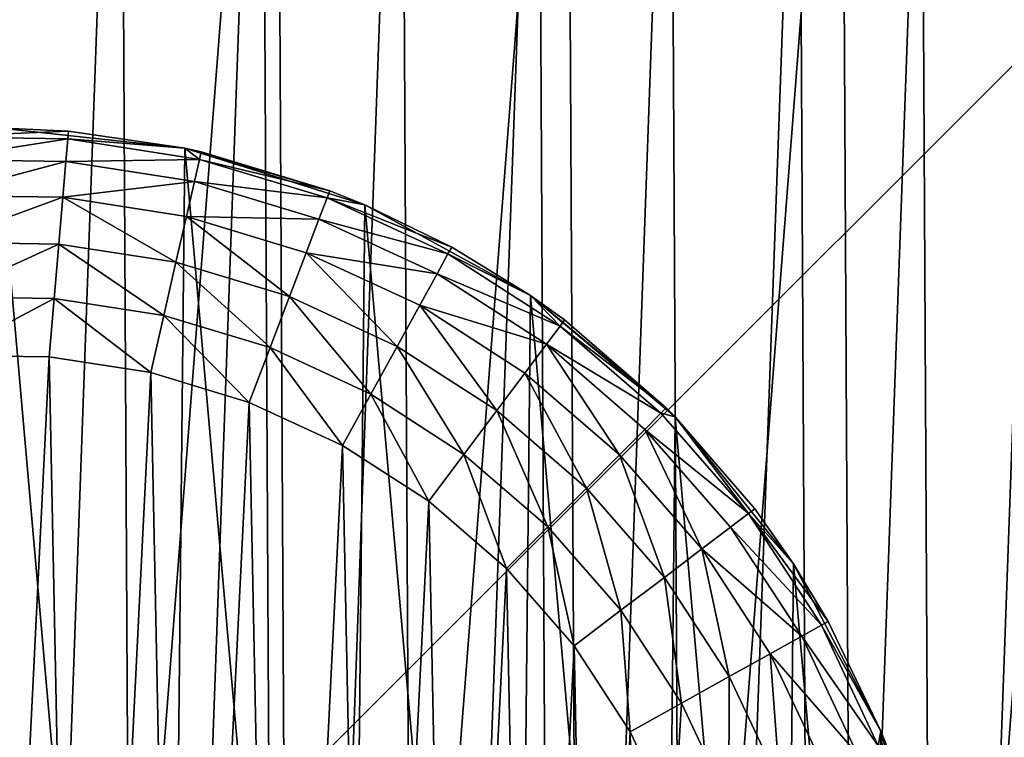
# Model space of a CAD drawing. Header units: millimetres. Extents: x -102 to 98, y 1 to 201.
# Tile 27 of 31: x -1 to 21, y 109 to 125. Entities that reach past the tile are written whole.
import ezdxf

# ---------------------------------------------------------------- set-up
doc = ezdxf.new("R2010")
doc.units = ezdxf.units.MM
doc.header["$LTSCALE"] = 25.4
doc.layers.get('0').update_dxf_attribs({"true_color": 0xff5454})

# ---------------------------------------------------------------- blocks, each defined once
blk = doc.blocks.new('COBA-ANTIQUE-I-9042.STL')
at = {"color": 39, "true_color": 0x42361f}
mesh = blk.add_polyface(dxfattribs=at)
corners = [(98.319, 201, -35.4), (-101.681, 1, -35.4), (-101.681, 201, -35.4), (98.319, 1, -35.4)]
mesh.append_faces([[corners[k] for k in face] for face in [(0, 1, 2), (1, 0, 3)]], dxfattribs={"vtx0": -1, "color": 39})
mesh = blk.add_polyface(dxfattribs=at)
corners = [(98.319, 1, -30), (-101.681, 201, -30), (-101.681, 1, -30), (98.319, 201, -30)]
mesh.append_faces([[corners[k] for k in face] for face in [(0, 1, 2), (1, 0, 3)]], dxfattribs={"vtx0": -1, "color": 39})
at = {"color": 250, "true_color": 0x262626}
mesh = blk.add_polyface(dxfattribs=at)
corners = [(-68.295, 169.696, -46.25), (66.909, 33.833, -46.77), (-68.848, 169.591, -46.77), (67.014, 34.386, -46.25)]
mesh.append_faces([[corners[k] for k in face] for face in [(0, 1, 2), (1, 0, 3)]], dxfattribs={"vtx0": -1, "color": 250})
mesh = blk.add_polyface(dxfattribs=at)
corners = [(3.957, 97.766, -45.4), (67.035, 34.602, -45.849), (-68.295, 169.696, -46.25)]
mesh.append_faces([[corners[k] for k in face] for face in [(0, 1, 2)]], dxfattribs={"color": 250})
mesh = blk.add_polyface(dxfattribs=at)
corners = [(3.957, 97.766, -45.4), (-68.295, 169.696, -46.25), (-4.916, 106.638, -45.4)]
mesh.append_faces([[corners[k] for k in face] for face in [(0, 1, 2)]], dxfattribs={"color": 250})
mesh = blk.add_polyface(dxfattribs=at)
corners = [(67.035, 34.602, -45.849), (67.014, 34.386, -46.25), (-68.295, 169.696, -46.25)]
mesh.append_faces([[corners[k] for k in face] for face in [(0, 1, 2)]], dxfattribs={"color": 250})
mesh = blk.add_polyface(dxfattribs=at)
corners = [(-69.018, 169.539, -46.872), (66.682, 33.274, -47.039), (-69.408, 169.364, -47.039), (66.857, 33.663, -46.872)]
mesh.append_faces([[corners[k] for k in face] for face in [(0, 1, 2), (1, 0, 3)]], dxfattribs={"vtx0": -1, "color": 250})
mesh = blk.add_polyface(dxfattribs=at)
corners = [(-68.848, 169.591, -46.77), (66.857, 33.663, -46.872), (-69.018, 169.539, -46.872), (66.909, 33.833, -46.77)]
mesh.append_faces([[corners[k] for k in face] for face in [(0, 1, 2), (1, 0, 3)]], dxfattribs={"vtx0": -1, "color": 250})
mesh = blk.add_polyface(dxfattribs=at)
corners = [(-69.408, 169.364, -47.039), (66.406, 32.912, -47.1), (-69.769, 169.088, -47.1), (66.682, 33.274, -47.039)]
mesh.append_faces([[corners[k] for k in face] for face in [(0, 1, 2), (1, 0, 3)]], dxfattribs={"vtx0": -1, "color": 250})
mesh = blk.add_polyface(dxfattribs=at)
corners = [(-69.769, 169.088, -47.1), (66.046, 32.637, -47.039), (-70.045, 168.726, -47.039), (66.406, 32.912, -47.1)]
mesh.append_faces([[corners[k] for k in face] for face in [(0, 1, 2), (1, 0, 3)]], dxfattribs={"vtx0": -1, "color": 250})
mesh = blk.add_polyface(dxfattribs=at)
corners = [(-70.045, 168.726, -47.039), (65.655, 32.461, -46.872), (-70.22, 168.337, -46.872), (66.046, 32.637, -47.039)]
mesh.append_faces([[corners[k] for k in face] for face in [(0, 1, 2), (1, 0, 3)]], dxfattribs={"vtx0": -1, "color": 250})
mesh = blk.add_polyface(dxfattribs=at)
corners = [(-70.272, 168.167, -46.77), (64.932, 32.304, -46.25), (-70.377, 167.614, -46.25), (65.485, 32.409, -46.77)]
mesh.append_faces([[corners[k] for k in face] for face in [(0, 1, 2), (1, 0, 3)]], dxfattribs={"vtx0": -1, "color": 250})
mesh = blk.add_polyface(dxfattribs=at)
corners = [(-70.22, 168.337, -46.872), (65.485, 32.409, -46.77), (-70.272, 168.167, -46.77), (65.655, 32.461, -46.872)]
mesh.append_faces([[corners[k] for k in face] for face in [(0, 1, 2), (1, 0, 3)]], dxfattribs={"vtx0": -1, "color": 250})
mesh = blk.add_polyface(dxfattribs=at)
corners = [(-70.377, 167.614, -46.25), (64.932, 32.304, -46.25), (-70.398, 167.398, -45.85)]
mesh.append_faces([[corners[k] for k in face] for face in [(0, 1, 2)]], dxfattribs={"color": 250})
mesh = blk.add_polyface(dxfattribs=at)
corners = [(-7.32, 104.234, -45.4), (-70.398, 167.398, -45.85), (64.932, 32.304, -46.25)]
mesh.append_faces([[corners[k] for k in face] for face in [(0, 1, 2)]], dxfattribs={"color": 250})
mesh = blk.add_polyface(dxfattribs=at)
corners = [(-41.527, 97.486, 0), (-40.509, 110.615, 0), (-41.562, 104.093, 0), (-40.405, 90.976, 0), (-38.397, 116.874, 0), (-38.227, 84.739, 0), (-35.283, 122.701, 0), (-35.052, 78.946, 0), (-31.253, 127.936, 0), (-30.967, 73.754, 0), (-26.416, 132.436, 0), (-26.083, 69.305, 0), (-20.905, 136.078, 0), (-20.533, 65.721, 0), (-14.869, 138.764, 0), (-14.47, 63.099, 0), (-8.473, 140.419, 0), (-8.057, 61.511, 0), (-1.893, 140.999, 0), (-1.47, 61.001, 0), (4.694, 140.489, 0), (5.11, 61.581, 0), (11.107, 138.901, 0), (11.506, 63.236, 0), (17.17, 136.279, 0), (17.542, 65.922, 0), (22.72, 132.695, 0), (23.053, 69.564, 0), (27.604, 128.246, 0), (27.89, 74.064, 0), (31.689, 123.054, 0), (31.92, 79.299, 0), (34.864, 117.261, 0), (35.034, 85.126, 0), (37.042, 111.024, 0), (37.146, 91.385, 0), (38.164, 104.514, 0), (38.199, 97.907, 0)]
mesh.append_faces([[corners[k] for k in face] for face in [(0, 1, 2), (36, 35, 37)]], dxfattribs={"vtx0": -1, "color": 250})
mesh.append_faces([[corners[k] for k in face] for face in [(1, 3, 4), (4, 5, 6), (6, 7, 8), (8, 9, 10), (10, 11, 12), (12, 13, 14), (14, 15, 16), (16, 17, 18), (18, 19, 20), (20, 21, 22), (22, 23, 24), (24, 25, 26), (26, 27, 28), (28, 29, 30), (30, 31, 32), (32, 33, 34), (34, 35, 36)]], dxfattribs={"vtx0": -1, "vtx1": -1, "color": 250})
mesh.append_faces([[corners[k] for k in face] for face in [(1, 0, 3), (4, 3, 5), (6, 5, 7), (8, 7, 9), (10, 9, 11), (12, 11, 13), (14, 13, 15), (16, 15, 17), (18, 17, 19), (20, 19, 21), (22, 21, 23), (24, 23, 25), (26, 25, 27), (28, 27, 29), (30, 29, 31), (32, 31, 33), (34, 33, 35)]], dxfattribs={"vtx0": -1, "vtx2": -1, "color": 250})
mesh = blk.add_polyface(dxfattribs=at)
corners = [(-39.568, 103.938, -30), (-39.535, 97.662, -30), (-39.681, 100.799, -30), (-39.196, 107.057, -30), (-39.13, 94.548, -30), (-38.567, 110.134, -30), (-38.469, 91.477, -30), (-37.687, 113.149, -30), (-37.557, 88.472, -30), (-36.561, 116.081, -30), (-36.4, 85.552, -30), (-35.196, 118.909, -30), (-35.006, 82.738, -30), (-33.603, 121.616, -30), (-33.384, 80.048, -30), (-31.792, 124.181, -30), (-31.545, 77.502, -30), (-29.774, 126.589, -30), (-29.503, 75.116, -30), (-27.565, 128.821, -30), (-27.27, 72.907, -30), (-25.18, 130.864, -30), (-24.863, 70.89, -30), (-22.633, 132.702, -30), (-22.297, 69.078, -30), (-19.944, 134.324, -30), (-19.591, 67.485, -30), (-17.129, 135.718, -30), (-16.762, 66.121, -30), (-14.21, 136.875, -30), (-13.83, 64.994, -30), (-11.204, 137.787, -30), (-10.815, 64.114, -30), (-8.134, 138.448, -30), (-7.738, 63.486, -30), (-5.019, 138.853, -30), (-4.62, 63.114, -30), (-1.882, 138.999, -30), (-1.481, 63.001, -30), (1.257, 138.886, -30), (1.656, 63.147, -30), (4.375, 138.514, -30), (4.771, 63.552, -30), (7.452, 137.886, -30), (7.841, 64.213, -30), (10.467, 137.006, -30), (10.847, 65.125, -30), (13.399, 135.879, -30), (13.766, 66.282, -30), (16.228, 134.515, -30), (16.581, 67.676, -30), (18.934, 132.922, -30), (19.27, 69.298, -30), (21.5, 131.11, -30), (21.817, 71.136, -30), (23.907, 129.093, -30), (24.202, 73.179, -30), (26.14, 126.884, -30), (26.412, 75.411, -30), (28.182, 124.498, -30), (28.429, 77.819, -30), (30.021, 121.952, -30), (30.24, 80.384, -30), (31.643, 119.262, -30), (31.834, 83.091, -30), (33.037, 116.448, -30), (33.198, 85.919, -30), (34.194, 113.528, -30), (34.324, 88.851, -30), (35.106, 110.523, -30), (35.204, 91.866, -30), (35.767, 107.452, -30), (35.833, 94.943, -30), (36.172, 104.338, -30), (36.205, 98.062, -30), (36.318, 101.201, -30)]
mesh.append_faces([[corners[k] for k in face] for face in [(0, 1, 2), (74, 73, 75)]], dxfattribs={"vtx0": -1, "color": 250})
mesh.append_faces([[corners[k] for k in face] for face in [(1, 3, 4), (4, 5, 6), (6, 7, 8), (8, 9, 10), (10, 11, 12), (12, 13, 14), (14, 15, 16), (16, 17, 18), (18, 19, 20), (20, 21, 22), (22, 23, 24), (24, 25, 26), (26, 27, 28), (28, 29, 30), (30, 31, 32), (32, 33, 34), (34, 35, 36), (36, 37, 38), (38, 39, 40), (40, 41, 42), (42, 43, 44), (44, 45, 46), (46, 47, 48), (48, 49, 50), (50, 51, 52), (52, 53, 54), (54, 55, 56), (56, 57, 58), (58, 59, 60), (60, 61, 62), (62, 63, 64), (64, 65, 66), (66, 67, 68), (68, 69, 70), (70, 71, 72), (72, 73, 74)]], dxfattribs={"vtx0": -1, "vtx1": -1, "color": 250})
mesh.append_faces([[corners[k] for k in face] for face in [(1, 0, 3), (4, 3, 5), (6, 5, 7), (8, 7, 9), (10, 9, 11), (12, 11, 13), (14, 13, 15), (16, 15, 17), (18, 17, 19), (20, 19, 21), (22, 21, 23), (24, 23, 25), (26, 25, 27), (28, 27, 29), (30, 29, 31), (32, 31, 33), (34, 33, 35), (36, 35, 37), (38, 37, 39), (40, 39, 41), (42, 41, 43), (44, 43, 45), (46, 45, 47), (48, 47, 49), (50, 49, 51), (52, 51, 53), (54, 53, 55), (56, 55, 57), (58, 57, 59), (60, 59, 61), (62, 61, 63), (64, 63, 65), (66, 65, 67), (68, 67, 69), (70, 69, 71), (72, 71, 73)]], dxfattribs={"vtx0": -1, "vtx2": -1, "color": 250})
mesh = blk.add_polyface(dxfattribs=at)
corners = [(-22.479, 105.361, -110.4), (-22.565, 97.07, -110.4), (-22.93, 101.22, -110.4), (-21.397, 93.071, -110.4), (-21.229, 109.335, -110.4), (-19.471, 89.377, -110.4), (-19.227, 112.988, -110.4), (-16.862, 86.13, -110.4), (-16.551, 116.181, -110.4), (-13.669, 83.454, -110.4), (-13.304, 118.79, -110.4), (-10.016, 81.453, -110.4), (-9.61, 120.715, -110.4), (-6.042, 80.202, -110.4), (-5.611, 121.883, -110.4), (-1.901, 79.751, -110.4), (-1.462, 122.249, -110.4), (2.249, 80.117, -110.4), (2.679, 121.798, -110.4), (6.247, 81.285, -110.4), (6.653, 120.547, -110.4), (9.941, 83.21, -110.4), (10.306, 118.546, -110.4), (13.188, 85.819, -110.4), (13.499, 115.87, -110.4), (15.864, 89.012, -110.4), (16.108, 112.623, -110.4), (17.866, 92.665, -110.4), (18.034, 108.929, -110.4), (19.116, 96.639, -110.4), (19.202, 104.93, -110.4), (19.567, 100.78, -110.4)]
mesh.append_faces([[corners[k] for k in face] for face in [(0, 1, 2), (29, 30, 31)]], dxfattribs={"vtx0": -1, "color": 250})
mesh.append_faces([[corners[k] for k in face] for face in [(1, 0, 3), (3, 4, 5), (5, 6, 7), (7, 8, 9), (9, 10, 11), (11, 12, 13), (13, 14, 15), (15, 16, 17), (17, 18, 19), (19, 20, 21), (21, 22, 23), (23, 24, 25), (25, 26, 27), (27, 28, 29)]], dxfattribs={"vtx0": -1, "vtx1": -1, "color": 250})
mesh.append_faces([[corners[k] for k in face] for face in [(3, 0, 4), (5, 4, 6), (7, 6, 8), (9, 8, 10), (11, 10, 12), (13, 12, 14), (15, 14, 16), (17, 16, 18), (19, 18, 20), (21, 20, 22), (23, 22, 24), (25, 24, 26), (27, 26, 28), (29, 28, 30)]], dxfattribs={"vtx0": -1, "vtx2": -1, "color": 250})
mesh = blk.add_polyface(dxfattribs=at)
corners = [(-2.843, 122.048, -49.106), (0.112, 122.174, -50.4), (-1.462, 122.249, -50.4)]
mesh.append_faces([[corners[k] for k in face] for face in [(0, 1, 2)]], dxfattribs={"color": 250})
mesh = blk.add_polyface(dxfattribs=at)
corners = [(0.098, 122.004, -49.106), (0.112, 122.174, -50.4), (-2.843, 122.048, -49.106)]
mesh.append_faces([[corners[k] for k in face] for face in [(0, 1, 2)]], dxfattribs={"color": 250})
mesh = blk.add_polyface(dxfattribs=at)
corners = [(0.112, 122.174, -50.4), (2.679, 121.798, -110.4), (-1.462, 122.249, -110.4)]
mesh.append_faces([[corners[k] for k in face] for face in [(0, 1, 2)]], dxfattribs={"color": 250})
mesh = blk.add_polyface(dxfattribs=at)
corners = [(0.112, 122.174, -50.4), (-1.462, 122.249, -110.4), (-1.462, 122.249, -50.4)]
mesh.append_faces([[corners[k] for k in face] for face in [(0, 1, 2)]], dxfattribs={"color": 250})
mesh = blk.add_polyface(dxfattribs=at)
corners = [(0.098, 122.004, -49.106), (2.679, 121.798, -50.4), (0.112, 122.174, -50.4)]
mesh.append_faces([[corners[k] for k in face] for face in [(0, 1, 2)]], dxfattribs={"color": 250})
mesh = blk.add_polyface(dxfattribs=at)
corners = [(2.679, 121.798, -50.4), (2.679, 121.798, -110.4), (0.112, 122.174, -50.4)]
mesh.append_faces([[corners[k] for k in face] for face in [(0, 1, 2)]], dxfattribs={"color": 250})
mesh = blk.add_polyface(dxfattribs=at)
corners = [(-2.815, 121.549, -47.9), (0.098, 122.004, -49.106), (-2.843, 122.048, -49.106), (0.056, 121.507, -47.9)]
mesh.append_faces([[corners[k] for k in face] for face in [(0, 1, 2), (1, 0, 3)]], dxfattribs={"vtx0": -1, "color": 250})
mesh = blk.add_polyface(dxfattribs=at)
corners = [(0.056, 121.507, -47.9), (3.004, 121.552, -49.106), (0.098, 122.004, -49.106), (2.893, 121.065, -47.9)]
mesh.append_faces([[corners[k] for k in face] for face in [(0, 1, 2), (1, 0, 3)]], dxfattribs={"vtx0": -1, "color": 250})
mesh = blk.add_polyface(dxfattribs=at)
corners = [(3.004, 121.552, -49.106), (2.679, 121.798, -50.4), (0.098, 122.004, -49.106)]
mesh.append_faces([[corners[k] for k in face] for face in [(0, 1, 2)]], dxfattribs={"color": 250})
mesh = blk.add_polyface(dxfattribs=at)
corners = [(3.042, 121.718, -50.4), (2.679, 121.798, -110.4), (2.679, 121.798, -50.4)]
mesh.append_faces([[corners[k] for k in face] for face in [(0, 1, 2)]], dxfattribs={"color": 250})
mesh = blk.add_polyface(dxfattribs=at)
corners = [(5.879, 120.859, -50.4), (2.679, 121.798, -110.4), (3.042, 121.718, -50.4)]
mesh.append_faces([[corners[k] for k in face] for face in [(0, 1, 2)]], dxfattribs={"color": 250})
mesh = blk.add_polyface(dxfattribs=at)
corners = [(5.879, 120.859, -50.4), (6.653, 120.547, -110.4), (2.679, 121.798, -110.4)]
mesh.append_faces([[corners[k] for k in face] for face in [(0, 1, 2)]], dxfattribs={"color": 250})
mesh = blk.add_polyface(dxfattribs=at)
corners = [(3.004, 121.552, -49.106), (3.042, 121.718, -50.4), (2.679, 121.798, -50.4)]
mesh.append_faces([[corners[k] for k in face] for face in [(0, 1, 2)]], dxfattribs={"color": 250})
mesh = blk.add_polyface(dxfattribs=at)
corners = [(3.004, 121.552, -49.106), (5.879, 120.859, -50.4), (3.042, 121.718, -50.4), (5.819, 120.7, -49.106)]
mesh.append_faces([[corners[k] for k in face] for face in [(0, 1, 2), (1, 0, 3)]], dxfattribs={"vtx0": -1, "color": 250})
mesh = blk.add_polyface(dxfattribs=at)
corners = [(-2.771, 120.755, -46.864), (0.056, 121.507, -47.9), (-2.815, 121.549, -47.9), (-0.011, 120.715, -46.864)]
mesh.append_faces([[corners[k] for k in face] for face in [(0, 1, 2), (1, 0, 3)]], dxfattribs={"vtx0": -1, "color": 250})
mesh = blk.add_polyface(dxfattribs=at)
corners = [(-0.011, 120.715, -46.864), (2.893, 121.065, -47.9), (0.056, 121.507, -47.9), (2.716, 120.291, -46.864)]
mesh.append_faces([[corners[k] for k in face] for face in [(0, 1, 2), (1, 0, 3)]], dxfattribs={"vtx0": -1, "color": 250})
mesh = blk.add_polyface(dxfattribs=at)
corners = [(2.893, 121.065, -47.9), (5.819, 120.7, -49.106), (3.004, 121.552, -49.106), (5.641, 120.233, -47.9)]
mesh.append_faces([[corners[k] for k in face] for face in [(0, 1, 2), (1, 0, 3)]], dxfattribs={"vtx0": -1, "color": 250})
mesh = blk.add_polyface(dxfattribs=at)
corners = [(2.716, 120.291, -46.864), (5.641, 120.233, -47.9), (2.893, 121.065, -47.9), (5.358, 119.491, -46.864)]
mesh.append_faces([[corners[k] for k in face] for face in [(0, 1, 2), (1, 0, 3)]], dxfattribs={"vtx0": -1, "color": 250})
mesh = blk.add_polyface(dxfattribs=at)
corners = [(5.819, 120.7, -49.106), (6.653, 120.547, -50.4), (5.879, 120.859, -50.4)]
mesh.append_faces([[corners[k] for k in face] for face in [(0, 1, 2)]], dxfattribs={"color": 250})
mesh = blk.add_polyface(dxfattribs=at)
corners = [(6.653, 120.547, -50.4), (6.653, 120.547, -110.4), (5.879, 120.859, -50.4)]
mesh.append_faces([[corners[k] for k in face] for face in [(0, 1, 2)]], dxfattribs={"color": 250})
mesh = blk.add_polyface(dxfattribs=at)
corners = [(-2.714, 119.722, -46.07), (-0.011, 120.715, -46.864), (-2.771, 120.755, -46.864), (-0.099, 119.683, -46.07)]
mesh.append_faces([[corners[k] for k in face] for face in [(0, 1, 2), (1, 0, 3)]], dxfattribs={"vtx0": -1, "color": 250})
mesh = blk.add_polyface(dxfattribs=at)
corners = [(2.486, 119.281, -46.07), (-0.011, 120.715, -46.864), (-0.099, 119.683, -46.07), (2.716, 120.291, -46.864)]
mesh.append_faces([[corners[k] for k in face] for face in [(0, 1, 2), (1, 0, 3)]], dxfattribs={"vtx0": -1, "color": 250})
mesh = blk.add_polyface(dxfattribs=at)
corners = [(5.641, 120.233, -47.9), (8.487, 119.465, -49.106), (5.819, 120.7, -49.106), (8.246, 119.027, -47.9)]
mesh.append_faces([[corners[k] for k in face] for face in [(0, 1, 2), (1, 0, 3)]], dxfattribs={"vtx0": -1, "color": 250})
mesh = blk.add_polyface(dxfattribs=at)
corners = [(8.487, 119.465, -49.106), (8.57, 119.614, -50.4), (5.819, 120.7, -49.106)]
mesh.append_faces([[corners[k] for k in face] for face in [(0, 1, 2)]], dxfattribs={"color": 250})
mesh = blk.add_polyface(dxfattribs=at)
corners = [(5.819, 120.7, -49.106), (8.57, 119.614, -50.4), (6.653, 120.547, -50.4)]
mesh.append_faces([[corners[k] for k in face] for face in [(0, 1, 2)]], dxfattribs={"color": 250})
mesh = blk.add_polyface(dxfattribs=at)
corners = [(8.57, 119.614, -50.4), (10.306, 118.546, -110.4), (6.653, 120.547, -110.4)]
mesh.append_faces([[corners[k] for k in face] for face in [(0, 1, 2)]], dxfattribs={"color": 250})
mesh = blk.add_polyface(dxfattribs=at)
corners = [(8.57, 119.614, -50.4), (6.653, 120.547, -110.4), (6.653, 120.547, -50.4)]
mesh.append_faces([[corners[k] for k in face] for face in [(0, 1, 2)]], dxfattribs={"color": 250})
mesh = blk.add_polyface(dxfattribs=at)
corners = [(4.99, 118.523, -46.07), (2.716, 120.291, -46.864), (2.486, 119.281, -46.07), (5.358, 119.491, -46.864)]
mesh.append_faces([[corners[k] for k in face] for face in [(0, 1, 2), (1, 0, 3)]], dxfattribs={"vtx0": -1, "color": 250})
mesh = blk.add_polyface(dxfattribs=at)
corners = [(5.358, 119.491, -46.864), (8.246, 119.027, -47.9), (5.641, 120.233, -47.9), (7.863, 118.331, -46.864)]
mesh.append_faces([[corners[k] for k in face] for face in [(0, 1, 2), (1, 0, 3)]], dxfattribs={"vtx0": -1, "color": 250})
mesh = blk.add_polyface(dxfattribs=at)
corners = [(-2.648, 118.517, -45.57), (-0.099, 119.683, -46.07), (-2.714, 119.722, -46.07), (-0.2, 118.481, -45.57)]
mesh.append_faces([[corners[k] for k in face] for face in [(0, 1, 2), (1, 0, 3)]], dxfattribs={"vtx0": -1, "color": 250})
mesh = blk.add_polyface(dxfattribs=at)
corners = [(2.218, 118.105, -45.57), (-0.099, 119.683, -46.07), (-0.2, 118.481, -45.57), (2.486, 119.281, -46.07)]
mesh.append_faces([[corners[k] for k in face] for face in [(0, 1, 2), (1, 0, 3)]], dxfattribs={"vtx0": -1, "color": 250})
mesh = blk.add_polyface(dxfattribs=at)
corners = [(7.364, 117.424, -46.07), (5.358, 119.491, -46.864), (4.99, 118.523, -46.07), (7.863, 118.331, -46.864)]
mesh.append_faces([[corners[k] for k in face] for face in [(0, 1, 2), (1, 0, 3)]], dxfattribs={"vtx0": -1, "color": 250})
mesh = blk.add_polyface(dxfattribs=at)
corners = [(8.487, 119.465, -49.106), (10.306, 118.546, -50.4), (8.57, 119.614, -50.4)]
mesh.append_faces([[corners[k] for k in face] for face in [(0, 1, 2)]], dxfattribs={"color": 250})
mesh = blk.add_polyface(dxfattribs=at)
corners = [(10.306, 118.546, -50.4), (10.306, 118.546, -110.4), (8.57, 119.614, -50.4)]
mesh.append_faces([[corners[k] for k in face] for face in [(0, 1, 2)]], dxfattribs={"color": 250})
mesh = blk.add_polyface(dxfattribs=at)
corners = [(4.561, 117.396, -45.57), (2.486, 119.281, -46.07), (2.218, 118.105, -45.57), (4.99, 118.523, -46.07)]
mesh.append_faces([[corners[k] for k in face] for face in [(0, 1, 2), (1, 0, 3)]], dxfattribs={"vtx0": -1, "color": 250})
mesh = blk.add_polyface(dxfattribs=at)
corners = [(8.246, 119.027, -47.9), (10.958, 117.87, -49.106), (8.487, 119.465, -49.106), (10.659, 117.47, -47.9)]
mesh.append_faces([[corners[k] for k in face] for face in [(0, 1, 2), (1, 0, 3)]], dxfattribs={"vtx0": -1, "color": 250})
mesh = blk.add_polyface(dxfattribs=at)
corners = [(10.958, 117.87, -49.106), (10.306, 118.546, -50.4), (8.487, 119.465, -49.106)]
mesh.append_faces([[corners[k] for k in face] for face in [(0, 1, 2)]], dxfattribs={"color": 250})
mesh = blk.add_polyface(dxfattribs=at)
corners = [(7.863, 118.331, -46.864), (10.659, 117.47, -47.9), (8.246, 119.027, -47.9), (10.182, 116.834, -46.864)]
mesh.append_faces([[corners[k] for k in face] for face in [(0, 1, 2), (1, 0, 3)]], dxfattribs={"vtx0": -1, "color": 250})
mesh = blk.add_polyface(dxfattribs=at)
corners = [(-2.577, 117.225, -45.4), (-0.2, 118.481, -45.57), (-2.648, 118.517, -45.57), (-0.31, 117.192, -45.4)]
mesh.append_faces([[corners[k] for k in face] for face in [(0, 1, 2), (1, 0, 3)]], dxfattribs={"vtx0": -1, "color": 250})
mesh = blk.add_polyface(dxfattribs=at)
corners = [(1.93, 116.844, -45.4), (-0.2, 118.481, -45.57), (-0.31, 117.192, -45.4), (2.218, 118.105, -45.57)]
mesh.append_faces([[corners[k] for k in face] for face in [(0, 1, 2), (1, 0, 3)]], dxfattribs={"vtx0": -1, "color": 250})
mesh = blk.add_polyface(dxfattribs=at)
corners = [(6.782, 116.368, -45.57), (4.99, 118.523, -46.07), (4.561, 117.396, -45.57), (7.364, 117.424, -46.07)]
mesh.append_faces([[corners[k] for k in face] for face in [(0, 1, 2), (1, 0, 3)]], dxfattribs={"vtx0": -1, "color": 250})
mesh = blk.add_polyface(dxfattribs=at)
corners = [(13.303, 116.067, -50.4), (13.499, 115.87, -110.4), (10.306, 118.546, -110.4)]
mesh.append_faces([[corners[k] for k in face] for face in [(0, 1, 2)]], dxfattribs={"color": 250})
mesh = blk.add_polyface(dxfattribs=at)
corners = [(13.303, 116.067, -50.4), (10.306, 118.546, -110.4), (11.06, 118.006, -50.4)]
mesh.append_faces([[corners[k] for k in face] for face in [(0, 1, 2)]], dxfattribs={"color": 250})
mesh = blk.add_polyface(dxfattribs=at)
corners = [(11.06, 118.006, -50.4), (10.306, 118.546, -110.4), (10.306, 118.546, -50.4)]
mesh.append_faces([[corners[k] for k in face] for face in [(0, 1, 2)]], dxfattribs={"color": 250})
mesh = blk.add_polyface(dxfattribs=at)
corners = [(10.958, 117.87, -49.106), (11.06, 118.006, -50.4), (10.306, 118.546, -50.4)]
mesh.append_faces([[corners[k] for k in face] for face in [(0, 1, 2)]], dxfattribs={"color": 250})
mesh = blk.add_polyface(dxfattribs=at)
corners = [(9.561, 116.005, -46.07), (7.863, 118.331, -46.864), (7.364, 117.424, -46.07), (10.182, 116.834, -46.864)]
mesh.append_faces([[corners[k] for k in face] for face in [(0, 1, 2), (1, 0, 3)]], dxfattribs={"vtx0": -1, "color": 250})
mesh = blk.add_polyface(dxfattribs=at)
corners = [(4.1, 116.187, -45.4), (2.218, 118.105, -45.57), (1.93, 116.844, -45.4), (4.561, 117.396, -45.57)]
mesh.append_faces([[corners[k] for k in face] for face in [(0, 1, 2), (1, 0, 3)]], dxfattribs={"vtx0": -1, "color": 250})
mesh = blk.add_polyface(dxfattribs=at)
corners = [(10.958, 117.87, -49.106), (13.303, 116.067, -50.4), (11.06, 118.006, -50.4), (13.183, 115.946, -49.106)]
mesh.append_faces([[corners[k] for k in face] for face in [(0, 1, 2), (1, 0, 3)]], dxfattribs={"vtx0": -1, "color": 250})
mesh = blk.add_polyface(dxfattribs=at)
corners = [(10.659, 117.47, -47.9), (13.183, 115.946, -49.106), (10.958, 117.87, -49.106), (12.831, 115.592, -47.9)]
mesh.append_faces([[corners[k] for k in face] for face in [(0, 1, 2), (1, 0, 3)]], dxfattribs={"vtx0": -1, "color": 250})
mesh = blk.add_polyface(dxfattribs=at)
corners = [(6.158, 115.234, -45.4), (4.561, 117.396, -45.57), (4.1, 116.187, -45.4), (6.782, 116.368, -45.57)]
mesh.append_faces([[corners[k] for k in face] for face in [(0, 1, 2), (1, 0, 3)]], dxfattribs={"vtx0": -1, "color": 250})
mesh = blk.add_polyface(dxfattribs=at)
corners = [(8.838, 115.04, -45.57), (7.364, 117.424, -46.07), (6.782, 116.368, -45.57), (9.561, 116.005, -46.07)]
mesh.append_faces([[corners[k] for k in face] for face in [(0, 1, 2), (1, 0, 3)]], dxfattribs={"vtx0": -1, "color": 250})
mesh = blk.add_polyface(dxfattribs=at)
corners = [(12.27, 115.029, -46.864), (10.659, 117.47, -47.9), (10.182, 116.834, -46.864), (12.831, 115.592, -47.9)]
mesh.append_faces([[corners[k] for k in face] for face in [(0, 1, 2), (1, 0, 3)]], dxfattribs={"vtx0": -1, "color": 250})
mesh = blk.add_polyface(dxfattribs=at)
corners = [(-17.724, 98.414, -45.4), (-17.816, 102.936, -45.4), (-17.928, 100.672, -45.4), (-17.389, 105.163, -45.4), (-17.208, 96.206, -45.4), (-16.657, 107.308, -45.4), (-16.39, 94.092, -45.4), (-15.633, 109.331, -45.4), (-15.285, 92.112, -45.4), (-14.338, 111.192, -45.4), (-13.916, 90.305, -45.4), (-12.797, 112.854, -45.4), (-12.309, 88.707, -45.4), (-11.039, 114.286, -45.4), (-10.494, 87.347, -45.4), (-9.099, 115.459, -45.4), (-8.508, 86.254, -45.4), (-7.014, 116.35, -45.4), (-6.39, 85.447, -45.4), (-4.826, 116.943, -45.4), (-4.179, 84.943, -45.4), (-2.577, 117.225, -45.4), (-1.92, 84.752, -45.4), (-0.31, 117.192, -45.4), (0.343, 84.877, -45.4), (1.93, 116.844, -45.4), (2.568, 85.315, -45.4), (4.1, 116.187, -45.4), (4.709, 86.059, -45.4), (6.158, 115.234, -45.4), (6.726, 87.094, -45.4), (8.062, 114.005, -45.4), (8.58, 88.4, -45.4), (9.777, 112.522, -45.4), (10.233, 89.95, -45.4), (11.269, 110.815, -45.4), (11.655, 91.716, -45.4), (12.509, 108.917, -45.4), (12.818, 93.663, -45.4), (13.473, 106.865, -45.4), (13.698, 95.752, -45.4), (14.142, 104.699, -45.4), (14.278, 97.943, -45.4), (14.503, 102.461, -45.4), (14.549, 100.194, -45.4)]
mesh.append_faces([[corners[k] for k in face] for face in [(0, 1, 2), (43, 42, 44)]], dxfattribs={"vtx0": -1, "color": 250})
mesh.append_faces([[corners[k] for k in face] for face in [(1, 0, 3), (3, 4, 5), (5, 6, 7), (7, 8, 9), (9, 10, 11), (11, 12, 13), (13, 14, 15), (15, 16, 17), (17, 18, 19), (19, 20, 21), (21, 22, 23), (23, 24, 25), (25, 26, 27), (27, 28, 29), (29, 30, 31), (31, 32, 33), (33, 34, 35), (35, 36, 37), (37, 38, 39), (39, 40, 41), (41, 42, 43)]], dxfattribs={"vtx0": -1, "vtx1": -1, "color": 250})
mesh.append_faces([[corners[k] for k in face] for face in [(3, 0, 4), (5, 4, 6), (7, 6, 8), (9, 8, 10), (11, 10, 12), (13, 12, 14), (15, 14, 16), (17, 16, 18), (19, 18, 20), (21, 20, 22), (23, 22, 24), (25, 24, 26), (27, 26, 28), (29, 28, 30), (31, 30, 32), (33, 32, 34), (35, 34, 36), (37, 36, 38), (39, 38, 40), (41, 40, 42)]], dxfattribs={"vtx0": -1, "vtx2": -1, "color": 250})
mesh = blk.add_polyface(dxfattribs=at)
corners = [(11.54, 114.295, -46.07), (10.182, 116.834, -46.864), (9.561, 116.005, -46.07), (12.27, 115.029, -46.864)]
mesh.append_faces([[corners[k] for k in face] for face in [(0, 1, 2), (1, 0, 3)]], dxfattribs={"vtx0": -1, "color": 250})
mesh = blk.add_polyface(dxfattribs=at)
corners = [(8.062, 114.005, -45.4), (6.782, 116.368, -45.57), (6.158, 115.234, -45.4), (8.838, 115.04, -45.57)]
mesh.append_faces([[corners[k] for k in face] for face in [(0, 1, 2), (1, 0, 3)]], dxfattribs={"vtx0": -1, "color": 250})
mesh = blk.add_polyface(dxfattribs=at)
corners = [(10.69, 113.44, -45.57), (9.561, 116.005, -46.07), (8.838, 115.04, -45.57), (11.54, 114.295, -46.07)]
mesh.append_faces([[corners[k] for k in face] for face in [(0, 1, 2), (1, 0, 3)]], dxfattribs={"vtx0": -1, "color": 250})
mesh = blk.add_polyface(dxfattribs=at)
corners = [(13.303, 116.067, -50.4), (13.183, 115.946, -49.106), (13.499, 115.87, -50.4)]
mesh.append_faces([[corners[k] for k in face] for face in [(0, 1, 2)]], dxfattribs={"color": 250})
mesh = blk.add_polyface(dxfattribs=at)
corners = [(13.303, 116.067, -50.4), (13.499, 115.87, -50.4), (13.499, 115.87, -110.4)]
mesh.append_faces([[corners[k] for k in face] for face in [(0, 1, 2)]], dxfattribs={"color": 250})
mesh = blk.add_polyface(dxfattribs=at)
corners = [(15.119, 113.732, -49.106), (12.831, 115.592, -47.9), (14.72, 113.431, -47.9), (13.183, 115.946, -49.106)]
mesh.append_faces([[corners[k] for k in face] for face in [(0, 1, 2), (1, 0, 3)]], dxfattribs={"vtx0": -1, "color": 250})
mesh = blk.add_polyface(dxfattribs=at)
corners = [(13.183, 115.946, -49.106), (15.119, 113.732, -49.106), (13.499, 115.87, -50.4)]
mesh.append_faces([[corners[k] for k in face] for face in [(0, 1, 2)]], dxfattribs={"color": 250})
mesh = blk.add_polyface(dxfattribs=at)
corners = [(13.499, 115.87, -50.4), (15.254, 113.835, -50.4), (13.499, 115.87, -110.4)]
mesh.append_faces([[corners[k] for k in face] for face in [(0, 1, 2)]], dxfattribs={"color": 250})
mesh = blk.add_polyface(dxfattribs=at)
corners = [(13.499, 115.87, -110.4), (15.254, 113.835, -50.4), (16.108, 112.623, -110.4)]
mesh.append_faces([[corners[k] for k in face] for face in [(0, 1, 2)]], dxfattribs={"color": 250})
mesh = blk.add_polyface(dxfattribs=at)
corners = [(13.499, 115.87, -50.4), (15.119, 113.732, -49.106), (15.254, 113.835, -50.4)]
mesh.append_faces([[corners[k] for k in face] for face in [(0, 1, 2)]], dxfattribs={"color": 250})
mesh = blk.add_polyface(dxfattribs=at)
corners = [(14.087, 112.951, -46.864), (12.831, 115.592, -47.9), (12.27, 115.029, -46.864), (14.72, 113.431, -47.9)]
mesh.append_faces([[corners[k] for k in face] for face in [(0, 1, 2), (1, 0, 3)]], dxfattribs={"vtx0": -1, "color": 250})
mesh = blk.add_polyface(dxfattribs=at)
corners = [(9.777, 112.522, -45.4), (8.838, 115.04, -45.57), (8.062, 114.005, -45.4), (10.69, 113.44, -45.57)]
mesh.append_faces([[corners[k] for k in face] for face in [(0, 1, 2), (1, 0, 3)]], dxfattribs={"vtx0": -1, "color": 250})
mesh = blk.add_polyface(dxfattribs=at)
corners = [(13.262, 112.325, -46.07), (12.27, 115.029, -46.864), (11.54, 114.295, -46.07), (14.087, 112.951, -46.864)]
mesh.append_faces([[corners[k] for k in face] for face in [(0, 1, 2), (1, 0, 3)]], dxfattribs={"vtx0": -1, "color": 250})
mesh = blk.add_polyface(dxfattribs=at)
corners = [(12.301, 111.597, -45.57), (11.54, 114.295, -46.07), (10.69, 113.44, -45.57), (13.262, 112.325, -46.07)]
mesh.append_faces([[corners[k] for k in face] for face in [(0, 1, 2), (1, 0, 3)]], dxfattribs={"vtx0": -1, "color": 250})
mesh = blk.add_polyface(dxfattribs=at)
corners = [(15.254, 113.835, -50.4), (15.119, 113.732, -49.106), (16.108, 112.623, -50.4)]
mesh.append_faces([[corners[k] for k in face] for face in [(0, 1, 2)]], dxfattribs={"color": 250})
mesh = blk.add_polyface(dxfattribs=at)
corners = [(15.254, 113.835, -50.4), (16.108, 112.623, -50.4), (16.108, 112.623, -110.4)]
mesh.append_faces([[corners[k] for k in face] for face in [(0, 1, 2)]], dxfattribs={"color": 250})
mesh = blk.add_polyface(dxfattribs=at)
corners = [(16.727, 111.27, -49.106), (14.72, 113.431, -47.9), (16.291, 111.027, -47.9), (15.119, 113.732, -49.106)]
mesh.append_faces([[corners[k] for k in face] for face in [(0, 1, 2), (1, 0, 3)]], dxfattribs={"vtx0": -1, "color": 250})
mesh = blk.add_polyface(dxfattribs=at)
corners = [(15.119, 113.732, -49.106), (16.727, 111.27, -49.106), (16.876, 111.353, -50.4)]
mesh.append_faces([[corners[k] for k in face] for face in [(0, 1, 2)]], dxfattribs={"color": 250})
mesh = blk.add_polyface(dxfattribs=at)
corners = [(15.119, 113.732, -49.106), (16.876, 111.353, -50.4), (16.108, 112.623, -50.4)]
mesh.append_faces([[corners[k] for k in face] for face in [(0, 1, 2)]], dxfattribs={"color": 250})
mesh = blk.add_polyface(dxfattribs=at)
corners = [(11.269, 110.815, -45.4), (10.69, 113.44, -45.57), (9.777, 112.522, -45.4), (12.301, 111.597, -45.57)]
mesh.append_faces([[corners[k] for k in face] for face in [(0, 1, 2), (1, 0, 3)]], dxfattribs={"vtx0": -1, "color": 250})
mesh = blk.add_polyface(dxfattribs=at)
corners = [(16.291, 111.027, -47.9), (14.087, 112.951, -46.864), (15.597, 110.64, -46.864), (14.72, 113.431, -47.9)]
mesh.append_faces([[corners[k] for k in face] for face in [(0, 1, 2), (1, 0, 3)]], dxfattribs={"vtx0": -1, "color": 250})
mesh = blk.add_polyface(dxfattribs=at)
corners = [(14.693, 110.135, -46.07), (14.087, 112.951, -46.864), (13.262, 112.325, -46.07), (15.597, 110.64, -46.864)]
mesh.append_faces([[corners[k] for k in face] for face in [(0, 1, 2), (1, 0, 3)]], dxfattribs={"vtx0": -1, "color": 250})
mesh = blk.add_polyface(dxfattribs=at)
corners = [(16.108, 112.623, -50.4), (16.876, 111.353, -50.4), (16.108, 112.623, -110.4)]
mesh.append_faces([[corners[k] for k in face] for face in [(0, 1, 2)]], dxfattribs={"color": 250})
mesh = blk.add_polyface(dxfattribs=at)
corners = [(16.108, 112.623, -110.4), (16.876, 111.353, -50.4), (18.034, 108.929, -110.4)]
mesh.append_faces([[corners[k] for k in face] for face in [(0, 1, 2)]], dxfattribs={"color": 250})
mesh = blk.add_polyface(dxfattribs=at)
corners = [(13.639, 109.548, -45.57), (13.262, 112.325, -46.07), (12.301, 111.597, -45.57), (14.693, 110.135, -46.07)]
mesh.append_faces([[corners[k] for k in face] for face in [(0, 1, 2), (1, 0, 3)]], dxfattribs={"vtx0": -1, "color": 250})
mesh = blk.add_polyface(dxfattribs=at)
corners = [(12.509, 108.917, -45.4), (12.301, 111.597, -45.57), (11.269, 110.815, -45.4), (13.639, 109.548, -45.57)]
mesh.append_faces([[corners[k] for k in face] for face in [(0, 1, 2), (1, 0, 3)]], dxfattribs={"vtx0": -1, "color": 250})
mesh = blk.add_polyface(dxfattribs=at)
corners = [(17.977, 108.608, -49.106), (16.291, 111.027, -47.9), (17.511, 108.428, -47.9), (16.727, 111.27, -49.106)]
mesh.append_faces([[corners[k] for k in face] for face in [(0, 1, 2), (1, 0, 3)]], dxfattribs={"vtx0": -1, "color": 250})
mesh = blk.add_polyface(dxfattribs=at)
corners = [(16.876, 111.353, -50.4), (16.727, 111.27, -49.106), (18.034, 108.929, -50.4)]
mesh.append_faces([[corners[k] for k in face] for face in [(0, 1, 2)]], dxfattribs={"color": 250})
mesh = blk.add_polyface(dxfattribs=at)
corners = [(16.727, 111.27, -49.106), (17.977, 108.608, -49.106), (18.034, 108.929, -50.4)]
mesh.append_faces([[corners[k] for k in face] for face in [(0, 1, 2)]], dxfattribs={"color": 250})
mesh = blk.add_polyface(dxfattribs=at)
corners = [(16.876, 111.353, -50.4), (18.034, 108.929, -50.4), (18.034, 108.929, -110.4)]
mesh.append_faces([[corners[k] for k in face] for face in [(0, 1, 2)]], dxfattribs={"color": 250})
mesh = blk.add_polyface(dxfattribs=at)
corners = [(17.511, 108.428, -47.9), (15.597, 110.64, -46.864), (16.77, 108.141, -46.864), (16.291, 111.027, -47.9)]
mesh.append_faces([[corners[k] for k in face] for face in [(0, 1, 2), (1, 0, 3)]], dxfattribs={"vtx0": -1, "color": 250})
mesh = blk.add_polyface(dxfattribs=at)
corners = [(15.805, 107.768, -46.07), (15.597, 110.64, -46.864), (14.693, 110.135, -46.07), (16.77, 108.141, -46.864)]
mesh.append_faces([[corners[k] for k in face] for face in [(0, 1, 2), (1, 0, 3)]], dxfattribs={"vtx0": -1, "color": 250})
mesh = blk.add_polyface(dxfattribs=at)
corners = [(14.68, 107.332, -45.57), (14.693, 110.135, -46.07), (13.639, 109.548, -45.57), (15.805, 107.768, -46.07)]
mesh.append_faces([[corners[k] for k in face] for face in [(0, 1, 2), (1, 0, 3)]], dxfattribs={"vtx0": -1, "color": 250})
mesh = blk.add_polyface(dxfattribs=at)
corners = [(13.473, 106.865, -45.4), (13.639, 109.548, -45.57), (12.509, 108.917, -45.4), (14.68, 107.332, -45.57)]
mesh.append_faces([[corners[k] for k in face] for face in [(0, 1, 2), (1, 0, 3)]], dxfattribs={"vtx0": -1, "color": 250})
mesh = blk.add_polyface(dxfattribs=at)
corners = [(18.034, 108.929, -50.4), (17.977, 108.608, -49.106), (18.136, 108.67, -50.4)]
mesh.append_faces([[corners[k] for k in face] for face in [(0, 1, 2)]], dxfattribs={"color": 250})
mesh = blk.add_polyface(dxfattribs=at)
corners = [(18.034, 108.929, -50.4), (19.202, 104.93, -110.4), (18.034, 108.929, -110.4)]
mesh.append_faces([[corners[k] for k in face] for face in [(0, 1, 2)]], dxfattribs={"color": 250})
mesh = blk.add_polyface(dxfattribs=at)
corners = [(18.034, 108.929, -50.4), (18.136, 108.67, -50.4), (19.202, 104.93, -110.4)]
mesh.append_faces([[corners[k] for k in face] for face in [(0, 1, 2)]], dxfattribs={"color": 250})

msp = doc.modelspace()

# ---------------------------------------------------------------- block references
at = {"color": 0}
msp.add_blockref('COBA-ANTIQUE-I-9042.STL', (0, 0), dxfattribs=at)

doc.saveas('drawing.dxf')
